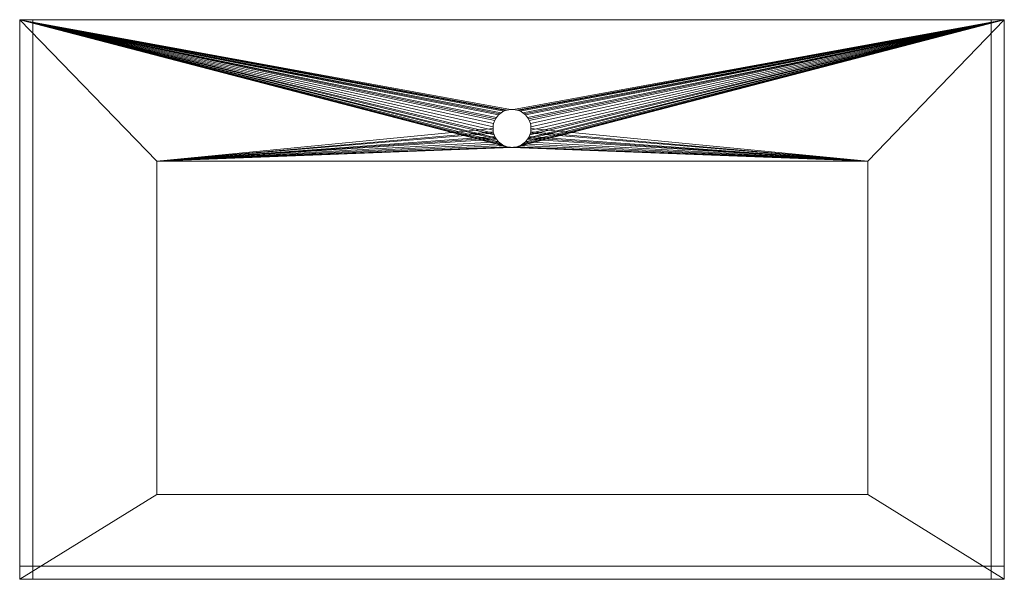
# Model space of a CAD drawing. Header units: millimetres. Extents: x -414 to 486, y -268 to 244.
import ezdxf

# ---------------------------------------------------------------- set-up
doc = ezdxf.new("R2010")
doc.units = ezdxf.units.MM
doc.layers.add('LUCIDO_1', color=1, linetype='Continuous', lineweight=20, true_color=0xff0000)

# ---------------------------------------------------------------- blocks, each defined once
blk = doc.blocks.new('Group-2')
at = {"layer": 'LUCIDO_1', "color": 124, "linetype": 'Continuous', "lineweight": 15, "true_color": 0x00aa66, "transparency": 33554687}
for points in [[(-414, 244, -2964.8), (26.05, 158.76, -2964.8), (27.33, 159.58, -2964.8)], [(27.33, 159.58, -2964.8), (28.67, 160.27, -2964.8), (-414, 244, -2964.8)], [(28.67, 160.27, -2964.8), (30.07, 160.85, -2964.8), (-414, 244, -2964.8)], [(-414, 244, -2964.8), (19.24, 149.04, -2964.8), (19.7, 150.49, -2964.8)], [(30.07, 160.85, -2964.8), (31.51, 161.31, -2964.8), (-414, 244, -2964.8)], [(-414, 244, -2964.8), (23.73, 156.82, -2964.8), (24.85, 157.84, -2964.8)], [(19.7, 150.49, -2964.8), (20.28, 151.88, -2964.8), (-414, 244, -2964.8)], [(20.28, 151.88, -2964.8), (20.98, 153.23, -2964.8), (-414, 244, -2964.8)], [(-414, 244, -2964.8), (18.72, 143.04, -2964.8), (18.65, 144.55, -2964.8)], [(-414, 244, -2964.8), (19.24, 140.06, -2964.8), (18.92, 141.54, -2964.8)], [(486, 244, -2964.8), (-414, 244, -2964.8), (34.49, 161.83, -2964.8), (36, 161.9, -2964.8)], [(-414, 244, -2964.8), (31.51, 161.31, -2964.8), (32.99, 161.64, -2964.8)], [(24.85, 157.84, -2964.8), (26.05, 158.76, -2964.8), (-414, 244, -2964.8)], [(-414, 244, -2964.8), (21.79, 154.5, -2964.8), (22.71, 155.7, -2964.8)], [(-414, 244, -2964.8), (18.72, 146.06, -2964.8), (18.92, 147.56, -2964.8)], [(18.92, 141.54, -2964.8), (18.72, 143.04, -2964.8), (-414, 244, -2964.8)], [(-414, 244, -2964.8), (20.98, 135.88, -2964.8), (20.28, 137.22, -2964.8)], [(-414, 244, -2964.8), (23.73, 132.28, -2964.8), (22.71, 133.4, -2964.8)], [(20.98, 153.23, -2964.8), (21.79, 154.5, -2964.8), (-414, 244, -2964.8)], [(18.65, 144.55, -2964.8), (18.72, 146.06, -2964.8), (-414, 244, -2964.8)], [(20.28, 137.22, -2964.8), (19.7, 138.62, -2964.8), (-414, 244, -2964.8)], [(22.71, 133.4, -2964.8), (21.79, 134.6, -2964.8), (-414, 244, -2964.8)], [(21.79, 134.6, -2964.8), (20.98, 135.88, -2964.8), (-414, 244, -2964.8)], [(32.99, 161.64, -2964.8), (34.49, 161.83, -2964.8), (-414, 244, -2964.8)], [(18.92, 147.56, -2964.8), (19.24, 149.04, -2964.8), (-414, 244, -2964.8)], [(19.7, 138.62, -2964.8), (19.24, 140.06, -2964.8), (-414, 244, -2964.8)], [(-414, 244, -2964.8), (28.67, 128.83, -2964.8), (27.33, 129.53, -2964.8)], [(-414, 244, -2964.8), (31.51, 127.79, -2964.8), (30.07, 128.25, -2964.8)], [(31.51, 127.79, -2964.8), (-414, 244, -2964.8), (-288.71, 114.5, -2964.8)], [(-414, 244, -2964.8), (26.05, 130.34, -2964.8), (24.85, 131.26, -2964.8)], [(30.07, 128.25, -2964.8), (28.67, 128.83, -2964.8), (-414, 244, -2964.8)], [(27.33, 129.53, -2964.8), (26.05, 130.34, -2964.8), (-414, 244, -2964.8)], [(22.71, 155.7, -2964.8), (23.73, 156.82, -2964.8), (-414, 244, -2964.8)], [(24.85, 131.26, -2964.8), (23.73, 132.28, -2964.8), (-414, 244, -2964.8)], [(-414, 244, -2964.8), (-414, -268, -2964.8), (-288.71, -190.5, -2964.8), (-288.71, 114.5, -2964.8)], [(-414, 244, -2976.8), (28.67, 160.27, -2976.8), (27.33, 159.58, -2976.8)], [(27.33, 159.58, -2976.8), (26.05, 158.76, -2976.8), (-414, 244, -2976.8)], [(26.05, 158.76, -2976.8), (24.85, 157.84, -2976.8), (-414, 244, -2976.8)], [(-414, 244, -2976.8), (31.51, 161.31, -2976.8), (30.07, 160.85, -2976.8)], [(-414, 244, -2976.8), (34.49, 161.83, -2976.8), (32.99, 161.64, -2976.8)], [(-414, 244, -2976.8), (20.28, 151.88, -2976.8), (19.7, 150.49, -2976.8)], [(-414, 244, -2976.8), (21.79, 154.5, -2976.8), (20.98, 153.23, -2976.8)], [(24.85, 157.84, -2976.8), (23.73, 156.82, -2976.8), (-414, 244, -2976.8)], [(32.99, 161.64, -2976.8), (31.51, 161.31, -2976.8), (-414, 244, -2976.8)], [(30.07, 160.85, -2976.8), (28.67, 160.27, -2976.8), (-414, 244, -2976.8)], [(-414, 244, -2976.8), (19.24, 149.04, -2976.8), (18.92, 147.56, -2976.8)], [(20.98, 153.23, -2976.8), (20.28, 151.88, -2976.8), (-414, 244, -2976.8)], [(19.7, 150.49, -2976.8), (19.24, 149.04, -2976.8), (-414, 244, -2976.8)], [(-414, 244, -2976.8), (23.73, 156.82, -2976.8), (22.71, 155.7, -2976.8)], [(-414, 244, -2976.8), (486, 244, -2976.8), (37.51, 161.83, -2976.8), (36, 161.9, -2976.8)], [(18.92, 147.56, -2976.8), (18.72, 146.06, -2976.8), (-414, 244, -2976.8)], [(22.71, 155.7, -2976.8), (21.79, 154.5, -2976.8), (-414, 244, -2976.8)], [(36, 161.9, -2976.8), (34.49, 161.83, -2976.8), (-414, 244, -2976.8)], [(18.72, 146.06, -2976.8), (18.65, 144.55, -2976.8), (-288.71, 114.5, -2976.8), (-414, 244, -2976.8)], [(-288.71, 114.5, -2976.8), (-288.71, -190.5, -2976.8), (-414, -268, -2976.8), (-414, 244, -2976.8)], [(-414, -268, -2976.8), (-414, -268, -2964.8), (-414, 244, -2964.8), (-414, 244, -2976.8), (-414, -268, -2976.8)], [(-414, 244, -2976.8), (-414, 244, -2964.8), (486, 244, -2964.8), (486, 244, -2976.8), (-414, 244, -2976.8)], [(36, 161.9, -2964.8), (37.51, 161.83, -2964.8), (486, 244, -2964.8)], [(486, 244, -2964.8), (37.51, 161.83, -2964.8), (39.01, 161.64, -2964.8)], [(39.01, 161.64, -2976.8), (37.51, 161.83, -2976.8), (486, 244, -2976.8)], [(39.01, 161.64, -2964.8), (40.49, 161.31, -2964.8), (486, 244, -2964.8)], [(486, 244, -2976.8), (40.49, 161.31, -2976.8), (39.01, 161.64, -2976.8)], [(486, 244, -2964.8), (40.49, 161.31, -2964.8), (41.93, 160.85, -2964.8)], [(41.93, 160.85, -2976.8), (40.49, 161.31, -2976.8), (486, 244, -2976.8)], [(486, 244, -2976.8), (40.49, 127.79, -2976.8), (41.93, 128.25, -2976.8)], [(40.49, 127.79, -2976.8), (486, 244, -2976.8), (361.11, 114.5, -2976.8)], [(41.93, 160.85, -2964.8), (43.33, 160.27, -2964.8), (486, 244, -2964.8)], [(43.33, 160.27, -2976.8), (41.93, 160.85, -2976.8), (486, 244, -2976.8)], [(41.93, 128.25, -2976.8), (43.33, 128.83, -2976.8), (486, 244, -2976.8)], [(486, 244, -2964.8), (43.33, 160.27, -2964.8), (44.67, 159.58, -2964.8)], [(44.67, 159.58, -2976.8), (43.33, 160.27, -2976.8), (486, 244, -2976.8)], [(486, 244, -2976.8), (43.33, 128.83, -2976.8), (44.67, 129.53, -2976.8)], [(44.67, 159.58, -2964.8), (45.95, 158.76, -2964.8), (486, 244, -2964.8)], [(486, 244, -2976.8), (45.95, 158.76, -2976.8), (44.67, 159.58, -2976.8)], [(44.67, 129.53, -2976.8), (45.95, 130.34, -2976.8), (486, 244, -2976.8)], [(45.95, 158.76, -2964.8), (47.15, 157.84, -2964.8), (486, 244, -2964.8)], [(47.15, 157.84, -2976.8), (45.95, 158.76, -2976.8), (486, 244, -2976.8)], [(486, 244, -2976.8), (45.95, 130.34, -2976.8), (47.15, 131.26, -2976.8)], [(47.15, 157.84, -2964.8), (48.27, 156.82, -2964.8), (486, 244, -2964.8)], [(486, 244, -2976.8), (48.27, 156.82, -2976.8), (47.15, 157.84, -2976.8)], [(47.15, 131.26, -2976.8), (48.27, 132.28, -2976.8), (486, 244, -2976.8)], [(486, 244, -2964.8), (48.27, 156.82, -2964.8), (49.29, 155.7, -2964.8)], [(486, 244, -2976.8), (48.27, 132.28, -2976.8), (49.29, 133.4, -2976.8)], [(49.29, 155.7, -2976.8), (48.27, 156.82, -2976.8), (486, 244, -2976.8)], [(49.29, 155.7, -2964.8), (50.21, 154.5, -2964.8), (486, 244, -2964.8)], [(486, 244, -2976.8), (50.21, 154.5, -2976.8), (49.29, 155.7, -2976.8)], [(49.29, 133.4, -2976.8), (50.21, 134.6, -2976.8), (486, 244, -2976.8)], [(486, 244, -2964.8), (50.21, 154.5, -2964.8), (51.02, 153.23, -2964.8)], [(51.02, 153.23, -2976.8), (50.21, 154.5, -2976.8), (486, 244, -2976.8)], [(50.21, 134.6, -2976.8), (51.02, 135.88, -2976.8), (486, 244, -2976.8)], [(51.02, 153.23, -2964.8), (51.72, 151.88, -2964.8), (486, 244, -2964.8)], [(51.72, 151.88, -2976.8), (51.02, 153.23, -2976.8), (486, 244, -2976.8)], [(486, 244, -2976.8), (51.02, 135.88, -2976.8), (51.72, 137.22, -2976.8)], [(486, 244, -2964.8), (51.72, 151.88, -2964.8), (52.3, 150.49, -2964.8)], [(52.3, 150.49, -2976.8), (51.72, 151.88, -2976.8), (486, 244, -2976.8)], [(51.72, 137.22, -2976.8), (52.3, 138.62, -2976.8), (486, 244, -2976.8)], [(52.3, 150.49, -2964.8), (52.76, 149.04, -2964.8), (486, 244, -2964.8)], [(486, 244, -2976.8), (52.76, 149.04, -2976.8), (52.3, 150.49, -2976.8)], [(52.3, 138.62, -2976.8), (52.76, 140.06, -2976.8), (486, 244, -2976.8)], [(486, 244, -2964.8), (52.76, 149.04, -2964.8), (53.08, 147.56, -2964.8)], [(486, 244, -2976.8), (52.76, 140.06, -2976.8), (53.08, 141.54, -2976.8)], [(53.08, 147.56, -2976.8), (52.76, 149.04, -2976.8), (486, 244, -2976.8)], [(53.08, 147.56, -2964.8), (53.28, 146.06, -2964.8), (486, 244, -2964.8)], [(486, 244, -2976.8), (53.28, 146.06, -2976.8), (53.08, 147.56, -2976.8)], [(53.08, 141.54, -2976.8), (53.28, 143.04, -2976.8), (486, 244, -2976.8)], [(53.28, 146.06, -2964.8), (53.35, 144.55, -2964.8), (361.11, 114.5, -2964.8), (486, 244, -2964.8)], [(486, 244, -2976.8), (53.28, 143.04, -2976.8), (53.35, 144.55, -2976.8)], [(53.35, 144.55, -2976.8), (53.28, 146.06, -2976.8), (486, 244, -2976.8)], [(361.11, 114.5, -2964.8), (361.11, -190.5, -2964.8), (486, -268, -2964.8), (486, 244, -2964.8)], [(486, 244, -2976.8), (486, -268, -2976.8), (361.11, -190.5, -2976.8), (361.11, 114.5, -2976.8)], [(486, 244, -2976.8), (486, 244, -2964.8), (486, -268, -2964.8), (486, -268, -2976.8), (486, 244, -2976.8)], [(20.98, 153.23, -2976.8), (20.98, 153.23, -2964.8), (20.28, 151.88, -2964.8), (20.28, 151.88, -2976.8), (20.98, 153.23, -2976.8)], [(21.79, 154.5, -2976.8), (21.79, 154.5, -2964.8), (20.98, 153.23, -2964.8), (20.98, 153.23, -2976.8), (21.79, 154.5, -2976.8)], [(22.71, 155.7, -2976.8), (22.71, 155.7, -2964.8), (21.79, 154.5, -2964.8), (21.79, 154.5, -2976.8), (22.71, 155.7, -2976.8)], [(23.73, 156.82, -2976.8), (23.73, 156.82, -2964.8), (22.71, 155.7, -2964.8), (22.71, 155.7, -2976.8), (23.73, 156.82, -2976.8)], [(24.85, 157.84, -2976.8), (24.85, 157.84, -2964.8), (23.73, 156.82, -2964.8), (23.73, 156.82, -2976.8), (24.85, 157.84, -2976.8)], [(26.05, 158.76, -2976.8), (26.05, 158.76, -2964.8), (24.85, 157.84, -2964.8), (24.85, 157.84, -2976.8), (26.05, 158.76, -2976.8)], [(27.33, 159.58, -2976.8), (27.33, 159.58, -2964.8), (26.05, 158.76, -2964.8), (26.05, 158.76, -2976.8), (27.33, 159.58, -2976.8)], [(28.67, 160.27, -2976.8), (28.67, 160.27, -2964.8), (27.33, 159.58, -2964.8), (27.33, 159.58, -2976.8), (28.67, 160.27, -2976.8)], [(30.07, 160.85, -2976.8), (30.07, 160.85, -2964.8), (28.67, 160.27, -2964.8), (28.67, 160.27, -2976.8), (30.07, 160.85, -2976.8)], [(31.51, 161.31, -2976.8), (31.51, 161.31, -2964.8), (30.07, 160.85, -2964.8), (30.07, 160.85, -2976.8), (31.51, 161.31, -2976.8)], [(32.99, 161.64, -2976.8), (32.99, 161.64, -2964.8), (31.51, 161.31, -2964.8), (31.51, 161.31, -2976.8), (32.99, 161.64, -2976.8)], [(34.49, 161.83, -2976.8), (34.49, 161.83, -2964.8), (32.99, 161.64, -2964.8), (32.99, 161.64, -2976.8), (34.49, 161.83, -2976.8)], [(36, 161.9, -2976.8), (36, 161.9, -2964.8), (34.49, 161.83, -2964.8), (34.49, 161.83, -2976.8), (36, 161.9, -2976.8)], [(37.51, 161.83, -2976.8), (37.51, 161.83, -2964.8), (36, 161.9, -2964.8), (36, 161.9, -2976.8), (37.51, 161.83, -2976.8)], [(39.01, 161.64, -2976.8), (39.01, 161.64, -2964.8), (37.51, 161.83, -2964.8), (37.51, 161.83, -2976.8), (39.01, 161.64, -2976.8)], [(40.49, 161.31, -2976.8), (40.49, 161.31, -2964.8), (39.01, 161.64, -2964.8), (39.01, 161.64, -2976.8), (40.49, 161.31, -2976.8)], [(41.93, 160.85, -2976.8), (41.93, 160.85, -2964.8), (40.49, 161.31, -2964.8), (40.49, 161.31, -2976.8), (41.93, 160.85, -2976.8)], [(43.33, 160.27, -2976.8), (43.33, 160.27, -2964.8), (41.93, 160.85, -2964.8), (41.93, 160.85, -2976.8), (43.33, 160.27, -2976.8)], [(44.67, 159.58, -2976.8), (44.67, 159.58, -2964.8), (43.33, 160.27, -2964.8), (43.33, 160.27, -2976.8), (44.67, 159.58, -2976.8)], [(45.95, 158.76, -2976.8), (45.95, 158.76, -2964.8), (44.67, 159.58, -2964.8), (44.67, 159.58, -2976.8), (45.95, 158.76, -2976.8)], [(47.15, 157.84, -2976.8), (47.15, 157.84, -2964.8), (45.95, 158.76, -2964.8), (45.95, 158.76, -2976.8), (47.15, 157.84, -2976.8)], [(48.27, 156.82, -2976.8), (48.27, 156.82, -2964.8), (47.15, 157.84, -2964.8), (47.15, 157.84, -2976.8), (48.27, 156.82, -2976.8)], [(49.29, 155.7, -2976.8), (49.29, 155.7, -2964.8), (48.27, 156.82, -2964.8), (48.27, 156.82, -2976.8), (49.29, 155.7, -2976.8)], [(50.21, 154.5, -2976.8), (50.21, 154.5, -2964.8), (49.29, 155.7, -2964.8), (49.29, 155.7, -2976.8), (50.21, 154.5, -2976.8)], [(51.02, 153.23, -2976.8), (51.02, 153.23, -2964.8), (50.21, 154.5, -2964.8), (50.21, 154.5, -2976.8), (51.02, 153.23, -2976.8)], [(51.72, 151.88, -2976.8), (51.72, 151.88, -2964.8), (51.02, 153.23, -2964.8), (51.02, 153.23, -2976.8), (51.72, 151.88, -2976.8)], [(-288.71, 114.5, -2976.8), (18.65, 144.55, -2976.8), (18.72, 143.04, -2976.8)], [(18.72, 146.06, -2976.8), (18.72, 146.06, -2964.8), (18.65, 144.55, -2964.8), (18.65, 144.55, -2976.8), (18.72, 146.06, -2976.8)], [(18.65, 144.55, -2976.8), (18.65, 144.55, -2964.8), (18.72, 143.04, -2964.8), (18.72, 143.04, -2976.8), (18.65, 144.55, -2976.8)], [(18.92, 147.56, -2976.8), (18.92, 147.56, -2964.8), (18.72, 146.06, -2964.8), (18.72, 146.06, -2976.8), (18.92, 147.56, -2976.8)], [(19.24, 149.04, -2976.8), (19.24, 149.04, -2964.8), (18.92, 147.56, -2964.8), (18.92, 147.56, -2976.8), (19.24, 149.04, -2976.8)], [(19.7, 150.49, -2976.8), (19.7, 150.49, -2964.8), (19.24, 149.04, -2964.8), (19.24, 149.04, -2976.8), (19.7, 150.49, -2976.8)], [(20.28, 151.88, -2976.8), (20.28, 151.88, -2964.8), (19.7, 150.49, -2964.8), (19.7, 150.49, -2976.8), (20.28, 151.88, -2976.8)], [(52.3, 150.49, -2976.8), (52.3, 150.49, -2964.8), (51.72, 151.88, -2964.8), (51.72, 151.88, -2976.8), (52.3, 150.49, -2976.8)], [(52.76, 149.04, -2976.8), (52.76, 149.04, -2964.8), (52.3, 150.49, -2964.8), (52.3, 150.49, -2976.8), (52.76, 149.04, -2976.8)], [(53.08, 147.56, -2976.8), (53.08, 147.56, -2964.8), (52.76, 149.04, -2964.8), (52.76, 149.04, -2976.8), (53.08, 147.56, -2976.8)], [(53.28, 146.06, -2976.8), (53.28, 146.06, -2964.8), (53.08, 147.56, -2964.8), (53.08, 147.56, -2976.8), (53.28, 146.06, -2976.8)], [(53.35, 144.55, -2976.8), (53.35, 144.55, -2964.8), (53.28, 146.06, -2964.8), (53.28, 146.06, -2976.8), (53.35, 144.55, -2976.8)], [(53.28, 143.04, -2976.8), (53.28, 143.04, -2964.8), (53.35, 144.55, -2964.8), (53.35, 144.55, -2976.8), (53.28, 143.04, -2976.8)], [(361.11, 114.5, -2964.8), (53.35, 144.55, -2964.8), (53.28, 143.04, -2964.8)], [(18.72, 143.04, -2976.8), (18.92, 141.54, -2976.8), (-288.71, 114.5, -2976.8)], [(18.92, 141.54, -2976.8), (19.24, 140.06, -2976.8), (-288.71, 114.5, -2976.8)], [(-288.71, 114.5, -2976.8), (19.24, 140.06, -2976.8), (19.7, 138.62, -2976.8)], [(19.7, 138.62, -2976.8), (20.28, 137.22, -2976.8), (-288.71, 114.5, -2976.8)], [(20.28, 137.22, -2976.8), (20.98, 135.88, -2976.8), (-288.71, 114.5, -2976.8)], [(20.98, 135.88, -2976.8), (21.79, 134.6, -2976.8), (-288.71, 114.5, -2976.8)], [(18.72, 143.04, -2976.8), (18.72, 143.04, -2964.8), (18.92, 141.54, -2964.8), (18.92, 141.54, -2976.8), (18.72, 143.04, -2976.8)], [(18.92, 141.54, -2976.8), (18.92, 141.54, -2964.8), (19.24, 140.06, -2964.8), (19.24, 140.06, -2976.8), (18.92, 141.54, -2976.8)], [(19.24, 140.06, -2976.8), (19.24, 140.06, -2964.8), (19.7, 138.62, -2964.8), (19.7, 138.62, -2976.8), (19.24, 140.06, -2976.8)], [(19.7, 138.62, -2976.8), (19.7, 138.62, -2964.8), (20.28, 137.22, -2964.8), (20.28, 137.22, -2976.8), (19.7, 138.62, -2976.8)], [(20.28, 137.22, -2976.8), (20.28, 137.22, -2964.8), (20.98, 135.88, -2964.8), (20.98, 135.88, -2976.8), (20.28, 137.22, -2976.8)], [(20.98, 135.88, -2976.8), (20.98, 135.88, -2964.8), (21.79, 134.6, -2964.8), (21.79, 134.6, -2976.8), (20.98, 135.88, -2976.8)], [(50.21, 134.6, -2976.8), (50.21, 134.6, -2964.8), (51.02, 135.88, -2964.8), (51.02, 135.88, -2976.8), (50.21, 134.6, -2976.8)], [(51.02, 135.88, -2964.8), (50.21, 134.6, -2964.8), (361.11, 114.5, -2964.8)], [(51.02, 135.88, -2976.8), (51.02, 135.88, -2964.8), (51.72, 137.22, -2964.8), (51.72, 137.22, -2976.8), (51.02, 135.88, -2976.8)], [(51.72, 137.22, -2964.8), (51.02, 135.88, -2964.8), (361.11, 114.5, -2964.8)], [(51.72, 137.22, -2976.8), (51.72, 137.22, -2964.8), (52.3, 138.62, -2964.8), (52.3, 138.62, -2976.8), (51.72, 137.22, -2976.8)], [(52.3, 138.62, -2964.8), (51.72, 137.22, -2964.8), (361.11, 114.5, -2964.8)], [(52.3, 138.62, -2976.8), (52.3, 138.62, -2964.8), (52.76, 140.06, -2964.8), (52.76, 140.06, -2976.8), (52.3, 138.62, -2976.8)], [(361.11, 114.5, -2964.8), (52.76, 140.06, -2964.8), (52.3, 138.62, -2964.8)], [(52.76, 140.06, -2976.8), (52.76, 140.06, -2964.8), (53.08, 141.54, -2964.8), (53.08, 141.54, -2976.8), (52.76, 140.06, -2976.8)], [(53.08, 141.54, -2964.8), (52.76, 140.06, -2964.8), (361.11, 114.5, -2964.8)], [(53.08, 141.54, -2976.8), (53.08, 141.54, -2964.8), (53.28, 143.04, -2964.8), (53.28, 143.04, -2976.8), (53.08, 141.54, -2976.8)], [(53.28, 143.04, -2964.8), (53.08, 141.54, -2964.8), (361.11, 114.5, -2964.8)], [(-288.71, 114.5, -2976.8), (21.79, 134.6, -2976.8), (22.71, 133.4, -2976.8)], [(22.71, 133.4, -2976.8), (23.73, 132.28, -2976.8), (-288.71, 114.5, -2976.8)], [(-288.71, 114.5, -2976.8), (23.73, 132.28, -2976.8), (24.85, 131.26, -2976.8)], [(24.85, 131.26, -2976.8), (26.05, 130.34, -2976.8), (-288.71, 114.5, -2976.8)], [(-288.71, 114.5, -2976.8), (26.05, 130.34, -2976.8), (27.33, 129.53, -2976.8)], [(27.33, 129.53, -2976.8), (28.67, 128.83, -2976.8), (-288.71, 114.5, -2976.8)], [(-288.71, 114.5, -2976.8), (28.67, 128.83, -2976.8), (30.07, 128.25, -2976.8)], [(30.07, 128.25, -2976.8), (31.51, 127.79, -2976.8), (-288.71, 114.5, -2976.8)], [(-288.71, 114.5, -2964.8), (32.99, 127.47, -2964.8), (31.51, 127.79, -2964.8)], [(-288.71, 114.5, -2976.8), (31.51, 127.79, -2976.8), (32.99, 127.47, -2976.8)], [(-288.71, 114.5, -2964.8), (34.49, 127.27, -2964.8), (32.99, 127.47, -2964.8)], [(32.99, 127.47, -2976.8), (34.49, 127.27, -2976.8), (-288.71, 114.5, -2976.8)], [(-288.71, 114.5, -2964.8), (36, 127.2, -2964.8), (34.49, 127.27, -2964.8)], [(-288.71, 114.5, -2976.8), (34.49, 127.27, -2976.8), (36, 127.2, -2976.8)], [(36, 127.2, -2964.8), (-288.71, 114.5, -2964.8), (361.11, 114.5, -2964.8)], [(36, 127.2, -2976.8), (361.11, 114.5, -2976.8), (-288.71, 114.5, -2976.8)], [(21.79, 134.6, -2976.8), (21.79, 134.6, -2964.8), (22.71, 133.4, -2964.8), (22.71, 133.4, -2976.8), (21.79, 134.6, -2976.8)], [(22.71, 133.4, -2976.8), (22.71, 133.4, -2964.8), (23.73, 132.28, -2964.8), (23.73, 132.28, -2976.8), (22.71, 133.4, -2976.8)], [(23.73, 132.28, -2976.8), (23.73, 132.28, -2964.8), (24.85, 131.26, -2964.8), (24.85, 131.26, -2976.8), (23.73, 132.28, -2976.8)], [(24.85, 131.26, -2976.8), (24.85, 131.26, -2964.8), (26.05, 130.34, -2964.8), (26.05, 130.34, -2976.8), (24.85, 131.26, -2976.8)], [(26.05, 130.34, -2976.8), (26.05, 130.34, -2964.8), (27.33, 129.53, -2964.8), (27.33, 129.53, -2976.8), (26.05, 130.34, -2976.8)], [(27.33, 129.53, -2976.8), (27.33, 129.53, -2964.8), (28.67, 128.83, -2964.8), (28.67, 128.83, -2976.8), (27.33, 129.53, -2976.8)], [(28.67, 128.83, -2976.8), (28.67, 128.83, -2964.8), (30.07, 128.25, -2964.8), (30.07, 128.25, -2976.8), (28.67, 128.83, -2976.8)], [(30.07, 128.25, -2976.8), (30.07, 128.25, -2964.8), (31.51, 127.79, -2964.8), (31.51, 127.79, -2976.8), (30.07, 128.25, -2976.8)], [(31.51, 127.79, -2976.8), (31.51, 127.79, -2964.8), (32.99, 127.47, -2964.8), (32.99, 127.47, -2976.8), (31.51, 127.79, -2976.8)], [(32.99, 127.47, -2976.8), (32.99, 127.47, -2964.8), (34.49, 127.27, -2964.8), (34.49, 127.27, -2976.8), (32.99, 127.47, -2976.8)], [(34.49, 127.27, -2976.8), (34.49, 127.27, -2964.8), (36, 127.2, -2964.8), (36, 127.2, -2976.8), (34.49, 127.27, -2976.8)], [(36, 127.2, -2976.8), (36, 127.2, -2964.8), (37.51, 127.27, -2964.8), (37.51, 127.27, -2976.8), (36, 127.2, -2976.8)], [(361.11, 114.5, -2964.8), (37.51, 127.27, -2964.8), (36, 127.2, -2964.8)], [(36, 127.2, -2976.8), (37.51, 127.27, -2976.8), (361.11, 114.5, -2976.8)], [(37.51, 127.27, -2976.8), (37.51, 127.27, -2964.8), (39.01, 127.47, -2964.8), (39.01, 127.47, -2976.8), (37.51, 127.27, -2976.8)], [(39.01, 127.47, -2964.8), (37.51, 127.27, -2964.8), (361.11, 114.5, -2964.8)], [(361.11, 114.5, -2976.8), (37.51, 127.27, -2976.8), (39.01, 127.47, -2976.8)], [(39.01, 127.47, -2976.8), (39.01, 127.47, -2964.8), (40.49, 127.79, -2964.8), (40.49, 127.79, -2976.8), (39.01, 127.47, -2976.8)], [(361.11, 114.5, -2964.8), (40.49, 127.79, -2964.8), (39.01, 127.47, -2964.8)], [(361.11, 114.5, -2976.8), (39.01, 127.47, -2976.8), (40.49, 127.79, -2976.8)], [(40.49, 127.79, -2976.8), (40.49, 127.79, -2964.8), (41.93, 128.25, -2964.8), (41.93, 128.25, -2976.8), (40.49, 127.79, -2976.8)], [(41.93, 128.25, -2964.8), (40.49, 127.79, -2964.8), (361.11, 114.5, -2964.8)], [(41.93, 128.25, -2976.8), (41.93, 128.25, -2964.8), (43.33, 128.83, -2964.8), (43.33, 128.83, -2976.8), (41.93, 128.25, -2976.8)], [(361.11, 114.5, -2964.8), (43.33, 128.83, -2964.8), (41.93, 128.25, -2964.8)], [(43.33, 128.83, -2976.8), (43.33, 128.83, -2964.8), (44.67, 129.53, -2964.8), (44.67, 129.53, -2976.8), (43.33, 128.83, -2976.8)], [(44.67, 129.53, -2964.8), (43.33, 128.83, -2964.8), (361.11, 114.5, -2964.8)], [(44.67, 129.53, -2976.8), (44.67, 129.53, -2964.8), (45.95, 130.34, -2964.8), (45.95, 130.34, -2976.8), (44.67, 129.53, -2976.8)], [(361.11, 114.5, -2964.8), (45.95, 130.34, -2964.8), (44.67, 129.53, -2964.8)], [(45.95, 130.34, -2976.8), (45.95, 130.34, -2964.8), (47.15, 131.26, -2964.8), (47.15, 131.26, -2976.8), (45.95, 130.34, -2976.8)], [(47.15, 131.26, -2964.8), (45.95, 130.34, -2964.8), (361.11, 114.5, -2964.8)], [(47.15, 131.26, -2976.8), (47.15, 131.26, -2964.8), (48.27, 132.28, -2964.8), (48.27, 132.28, -2976.8), (47.15, 131.26, -2976.8)], [(361.11, 114.5, -2964.8), (48.27, 132.28, -2964.8), (47.15, 131.26, -2964.8)], [(48.27, 132.28, -2976.8), (48.27, 132.28, -2964.8), (49.29, 133.4, -2964.8), (49.29, 133.4, -2976.8), (48.27, 132.28, -2976.8)], [(49.29, 133.4, -2964.8), (48.27, 132.28, -2964.8), (361.11, 114.5, -2964.8)], [(49.29, 133.4, -2976.8), (49.29, 133.4, -2964.8), (50.21, 134.6, -2964.8), (50.21, 134.6, -2976.8), (49.29, 133.4, -2976.8)], [(361.11, 114.5, -2964.8), (50.21, 134.6, -2964.8), (49.29, 133.4, -2964.8)], [(-288.71, -190.5, -2964.8), (-288.71, -190.5, -2976.8), (-288.71, 114.5, -2976.8), (-288.71, 114.5, -2964.8), (-288.71, -190.5, -2964.8)], [(-288.71, 114.5, -2964.8), (-288.71, 114.5, -2976.8), (361.11, 114.5, -2976.8), (361.11, 114.5, -2964.8), (-288.71, 114.5, -2964.8)], [(361.11, 114.5, -2964.8), (361.11, 114.5, -2976.8), (361.11, -190.5, -2976.8), (361.11, -190.5, -2964.8), (361.11, 114.5, -2964.8)], [(-414, -268, -2964.8), (486, -268, -2964.8), (361.11, -190.5, -2964.8), (-288.71, -190.5, -2964.8)], [(-288.71, -190.5, -2976.8), (361.11, -190.5, -2976.8), (486, -268, -2976.8), (-414, -268, -2976.8)], [(361.11, -190.5, -2964.8), (361.11, -190.5, -2976.8), (-288.71, -190.5, -2976.8), (-288.71, -190.5, -2964.8), (361.11, -190.5, -2964.8)], [(486, -268, -2976.8), (486, -268, -2964.8), (-414, -268, -2964.8), (-414, -268, -2976.8), (486, -268, -2976.8)]]:
    blk.add_polyline3d(points, dxfattribs=at)
blk = doc.blocks.new('Group-3')
at = {"layer": 'LUCIDO_1', "color": 124, "linetype": 'Continuous', "lineweight": 15, "true_color": 0x00aa66, "transparency": 33554687}
for points in [[(-414, 244, -2974.8), (-402, 244, -2974.8), (-402, 244, -3084.8), (-414, 244, -3084.8), (-414, 244, -2974.8)], [(-414, 244, -3084.8), (-414, -268, -3084.8), (-414, -268, -2974.8), (-414, 244, -2974.8), (-414, 244, -3084.8)], [(-402, 244, -3084.8), (-402, -268, -3084.8), (-414, -268, -3084.8), (-414, 244, -3084.8), (-402, 244, -3084.8)], [(-414, 244, -2974.8), (-414, -268, -2974.8), (-402, -268, -2974.8), (-402, 244, -2974.8), (-414, 244, -2974.8)], [(-402, 244, -2974.8), (-402, -268, -2974.8), (-402, -268, -3084.8), (-402, 244, -3084.8), (-402, 244, -2974.8)], [(486, 244, -2974.8), (474, 244, -2974.8), (474, 244, -3084.8), (486, 244, -3084.8), (486, 244, -2974.8)], [(474, 244, -3084.8), (474, -268, -3084.8), (486, -268, -3084.8), (486, 244, -3084.8), (474, 244, -3084.8)], [(474, 244, -2974.8), (474, -268, -2974.8), (474, -268, -3084.8), (474, 244, -3084.8), (474, 244, -2974.8)], [(486, 244, -2974.8), (486, -268, -2974.8), (474, -268, -2974.8), (474, 244, -2974.8), (486, 244, -2974.8)], [(486, 244, -3084.8), (486, -268, -3084.8), (486, -268, -2974.8), (486, 244, -2974.8), (486, 244, -3084.8)], [(-414, -256, -2974.8), (-414, -268, -2974.8), (-414, -268, -3084.8), (-414, -256, -3084.8), (-414, -256, -2974.8)], [(486, -256, -3084.8), (-414, -256, -3084.8), (-414, -256, -2974.8), (486, -256, -2974.8), (486, -256, -3084.8)], [(486, -268, -3084.8), (-414, -268, -3084.8), (-414, -256, -3084.8), (486, -256, -3084.8), (486, -268, -3084.8)], [(486, -256, -2974.8), (-414, -256, -2974.8), (-414, -268, -2974.8), (486, -268, -2974.8), (486, -256, -2974.8)], [(486, -256, -2974.8), (486, -268, -2974.8), (486, -268, -3084.8), (486, -256, -3084.8), (486, -256, -2974.8)], [(486, -268, -2974.8), (-414, -268, -2974.8), (-414, -268, -3084.8), (486, -268, -3084.8), (486, -268, -2974.8)], [(-414, -268, -2974.8), (-402, -268, -2974.8), (-402, -268, -3084.8), (-414, -268, -3084.8), (-414, -268, -2974.8)], [(486, -268, -2974.8), (474, -268, -2974.8), (474, -268, -3084.8), (486, -268, -3084.8), (486, -268, -2974.8)]]:
    blk.add_polyline3d(points, dxfattribs=at)
at = {"layer": 'LUCIDO_1', "color": 124, "true_color": 0x00aa66, "transparency": 33554687}
blk.add_blockref('Group-2', (0, 0), dxfattribs=at)

msp = doc.modelspace()

# ---------------------------------------------------------------- block references
at = {"layer": 'LUCIDO_1', "color": 124, "true_color": 0x00aa66, "transparency": 33554687}
msp.add_blockref('Group-3', (0, 0), dxfattribs=at)

doc.saveas('drawing.dxf')
